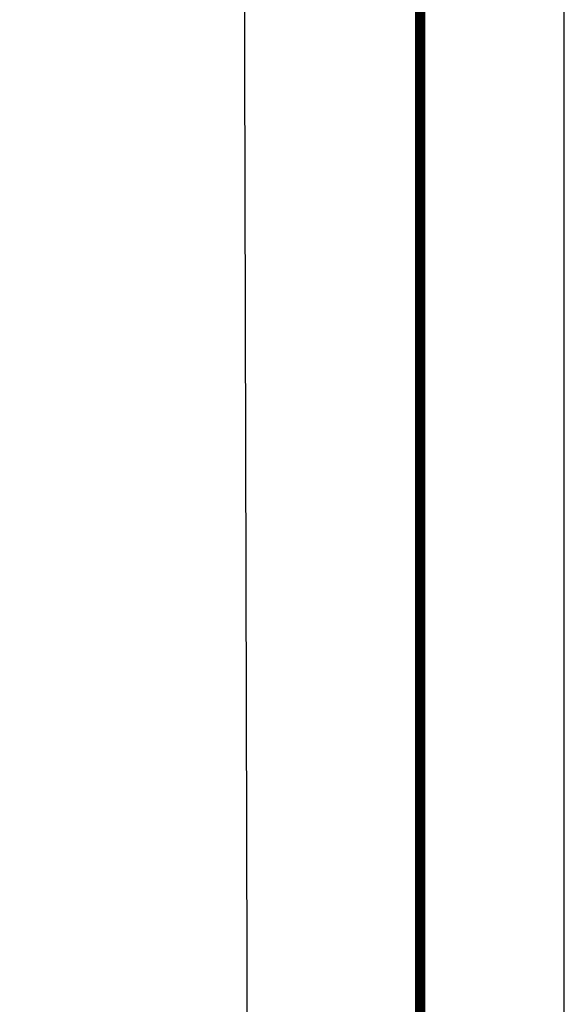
# Model space of a CAD drawing. Extents: x 0 to 1135, y 0 to 420.
# Tile 75 of 77: x 1116 to 1135, y 183 to 217. Entities that reach past the tile are written whole.
import ezdxf

# ---------------------------------------------------------------- set-up
doc = ezdxf.new("R2010")
doc.units = 0
doc.header["$LTSCALE"] = 2
doc.header["$MEASUREMENT"] = 0
doc.linetypes.add('AUSGEZOGEN', pattern=[0])
for name, color, linetype in [('FBRTOP', 8, 'AUSGEZOGEN'), ('LEGENDE', 7, 'AUSGEZOGEN'), ('RAHMEN', 250, 'AUSGEZOGEN')]:
    doc.layers.add(name, color=color, linetype=linetype)

msp = doc.modelspace()

# ---------------------------------------------------------------- linework, layer by layer
at = {"layer": 'FBRTOP'}
for points in [[(661.143, 179.109, 0.000001), (685.944, 183.769, 0.000098)], [(499.488, 151.305, 0.000004), (556.365, 151.37, 0.000067)], [(700.607, 186.532, -0.000002), (715, 189.244, -0.000023), (729.209, 191.92, -0.000019), (746.049, 195.09, -0.003046), (758.195, 197.3, -0.001835), (778.389, 200.77, -0.001761), (792.757, 203.133, -0.001618), (808.406, 205.598, -0.001558), (824.253, 207.991, -0.002937), (832.67, 209.185, -0.002359), (841.112, 210.291, 0.001751), (852.488, 211.768, 0.001051), (869.84, 214.119, 0.001274), (884.149, 216.126, 0.002508), (897.81, 218.148, 0.001818), (916.634, 221.1, 0.001623), (931.317, 223.506, 0.000181), (932.745, 223.745, 0.000846)]]:
    msp.add_lwpolyline(points, format="xyb", dxfattribs=at)
at = {"layer": 'LEGENDE'}
msp.add_lwpolyline([(1030.155, 117.044), (1124.166, 117.285), (1123.729, 287.434), (1029.718, 287.192)], close=True, dxfattribs=at)
at = {"layer": 'RAHMEN'}
msp.add_line((1135, 0), (1135, 420), dxfattribs=at)
at = {"layer": 'RAHMEN', "const_width": 0.35}
msp.add_lwpolyline([(25, 5), (1130, 5), (1130, 415), (25, 415), (25, 5)], dxfattribs=at)

doc.saveas('drawing.dxf')
